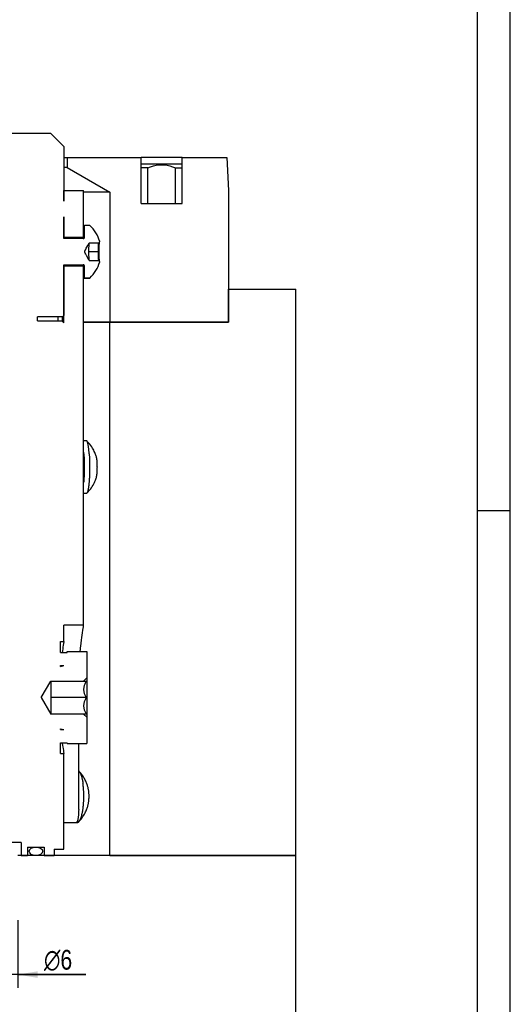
# Model space of a CAD drawing. Extents: x 0 to 1189, y 0 to 841.
# Tile 83 of 84: x 1114 to 1189, y 519 to 669. Entities that reach past the tile are written whole.
import ezdxf

# ---------------------------------------------------------------- set-up
doc = ezdxf.new("R2010")
doc.units = 0
doc.header["$LTSCALE"] = 65.395
doc.layers.get('0').update_dxf_attribs({"linetype": 'CONTINUOUS'})
for name, color, linetype in [('MG46101_3B_G_55_R000_JG_BL13', 7, 'CONTINUOUS'), ('MG46_3B_AC_WEB_BL12', 7, 'CONTINUOUS'), ('MG46_3B_PPU_WEB_BL11', 7, 'CONTINUOUS'), ('MG46_3B_PSUP_WEB_BL14', 7, 'CONTINUOUS')]:
    doc.layers.add(name, color=color, linetype=linetype)
doc.styles.get("Standard").update_dxf_attribs({"font": 'txt', "width": 0.8})
doc.styles.add('TEXTSTYLE_1', font='gdt', dxfattribs={"width": 0.8})
doc.dimstyles.new('DIMSTYLE_3', dxfattribs={"dimtxt": 3, "dimasz": 3, "dimexe": 2, "dimexo": 0, "dimgap": 0.75, "dimtad": 1, "dimtxsty": 'STANDARD', "dimblk": '_ARROW_FILLED', "dimblk1": '_ARROW_FILLED', "dimblk2": '_ARROW_FILLED', "dimcen": 0.09, "dimazin": 3, "dimtp": 0.1, "dimtm": 0.1, "dimtfac": 1, "dimtofl": 0, "dimtmove": 0, "dimatfit": 3, "dimtolj": 1})

# ---------------------------------------------------------------- blocks, each defined once
blk = doc.blocks.new('A0_BL15', base_point=(594.5, 420.5))
at = {"color": 7, "linetype": 'CONTINUOUS'}
for p, q in [((1189, 0), (1189, 841)), ((1184, 5), (1184, 836)), ((1189, 594), (1184, 594))]:
    blk.add_line(p, q, dxfattribs=at)
blk = doc.blocks.new('_ARROW_FILLED')
at = {"color": 0, "linetype": 'BYBLOCK'}
blk.add_solid([(0, 0), (-1, 0.1666666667), (-1, -0.1666666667)], dxfattribs=at)
blk = doc.blocks.new('*D18')
at = {"color": 2, "linetype": 'CONTINUOUS'}
for p, q in [((1108.2026154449, 531.8638516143), (1108.2026154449, 521.5834092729)), ((1114.2026154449, 531.8664706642), (1114.2026154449, 521.5834092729)), ((1108.2026154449, 523.5834092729), (1099.2026154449, 523.5834092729)), ((1099.2026154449, 523.5834092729), (1111.2026154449, 523.5834092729)), ((1124.5447910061, 523.5834092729), (1111.2026154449, 523.5834092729)), ((1114.2026154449, 523.5834092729), (1124.5447910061, 523.5834092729))]:
    blk.add_line(p, q, dxfattribs=at)
at = {"color": 2, "linetype": 'CONTINUOUS', "xscale": 3, "yscale": 3, "zscale": 3}
blk.add_blockref('_ARROW_FILLED', (1108.2026154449, 523.5834092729), dxfattribs=at)
at = {"color": 2, "linetype": 'CONTINUOUS', "xscale": 3, "yscale": 3, "zscale": 3, "rotation": 180}
blk.add_blockref('_ARROW_FILLED', (1114.2026154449, 523.5834092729), dxfattribs=at)
at = {"color": 2, "linetype": 'CONTINUOUS', "insert": (1118.187648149, 527.3334092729), "char_height": 3, "width": 9.5357142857, "attachment_point": 1, "style": 'TEXTSTYLE_1'}
blk.add_mtext('{\\Fgdt;n}\\Ftxt;6', dxfattribs=at)
blk = doc.blocks.new('MG46_3B_PPU_WEB_BL11', base_point=(604.1534673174, 524.7059414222))
at = {"layer": 'MG46_3B_PPU_WEB_BL11', "color": 7, "linetype": 'CONTINUOUS'}
for p, q in [((1156.4101767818, 541.6541728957), (1114.2026154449, 541.6541728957)), ((1156.4101767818, 440.6541728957), (1156.4101767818, 541.6541728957))]:
    blk.add_line(p, q, dxfattribs=at)
blk = doc.blocks.new('MG46_3B_AC_WEB_BL12', base_point=(604.049686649, 493.0589237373))
at = {"layer": 'MG46_3B_AC_WEB_BL12', "color": 7, "linetype": 'CONTINUOUS'}
for p, q in [((1121.1776154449, 647.6541728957), (1132.9311941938, 647.6541728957)), ((1121.7026154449, 647.6541728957), (1121.7026154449, 646.1541728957)), ((1132.9311941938, 640.6541728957), (1132.9311941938, 647.6541728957)), ((1139.1573632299, 647.6541728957), (1132.9311941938, 647.6541728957)), ((1139.1573632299, 640.6541728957), (1139.1573632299, 647.6541728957)), ((1139.1573632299, 647.6541728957), (1145.9405765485, 647.6541728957)), ((1145.9405765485, 647.6541728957), (1146.2026154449, 642.6541728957)), ((1121.7026154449, 646.1541728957), (1121.1776154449, 646.1541728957)), ((1121.7026154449, 646.1541728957), (1128.2026154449, 642.401396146)), ((1132.9311941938, 646.6841728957), (1139.1573632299, 646.6841728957)), ((1133.9368406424, 646.0841728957), (1132.9311941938, 646.0841728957)), ((1133.9368406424, 640.6841728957), (1133.9368406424, 646.0841728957)), ((1138.1517167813, 640.6841728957), (1138.1517167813, 646.0841728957)), ((1138.1517167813, 646.0841728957), (1139.1573632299, 646.0841728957)), ((1128.2026154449, 642.401396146), (1124.2026154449, 642.401396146)), ((1128.2026154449, 642.401396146), (1128.2026154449, 622.6541728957)), ((1146.2026154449, 642.6541728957), (1146.2026154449, 622.6541728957)), ((1132.9311941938, 640.6841728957), (1139.1573632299, 640.6841728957)), ((1132.9311941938, 640.6541728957), (1139.1573632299, 640.6541728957)), ((1124.2026154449, 622.6541728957), (1146.2026154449, 622.6541728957))]:
    blk.add_line(p, q, dxfattribs=at)
blk.add_lwpolyline([(1133.9368406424, 646.0841728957), (1134.3758435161, 646.2529392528), (1134.8052860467, 646.3837678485), (1135.2235015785, 646.4764203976), (1135.6354900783, 646.5316117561), (1136.0448366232, 646.5500479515), (1136.4541192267, 646.5315171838), (1136.8658857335, 646.4762811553), (1137.2838117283, 646.383625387), (1137.7129876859, 646.2528442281), (1138.1517167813, 646.0841728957)], dxfattribs=at)
blk = doc.blocks.new('MG46101_3B_G_55_R000_JG_BL13', base_point=(605.6268555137, 512.6589237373))
at = {"layer": 'MG46101_3B_G_55_R000_JG_BL13', "color": 7, "linetype": 'CONTINUOUS'}
for p, q in [((1100.9026151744, 651.3541728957), (1119.1776154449, 651.3541728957)), ((1119.1776154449, 651.3541728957), (1121.1776154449, 649.3541728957)), ((1121.1776154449, 649.3541728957), (1121.1776154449, 641.0262465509)), ((1121.1776154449, 642.6541728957), (1124.2026154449, 642.6541728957)), ((1121.2026154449, 641.0306561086), (1121.2026154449, 642.6541728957)), ((1124.2026154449, 635.503688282), (1124.2026154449, 642.6541728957)), ((1121.1776154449, 641.0262465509), (1121.2026154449, 641.0306561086)), ((1121.1776154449, 638.6733838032), (1121.1776154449, 635.353151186)), ((1121.2026154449, 638.531646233), (1121.1776154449, 638.6733838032)), ((1121.2026154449, 638.531646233), (1121.1776154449, 638.531646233)), ((1121.2026154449, 635.503688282), (1121.2026154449, 638.531646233)), ((1125.1478368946, 637.3541728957), (1124.3320360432, 637.3541728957)), ((1124.3320360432, 635.5486264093), (1124.3320360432, 637.3511250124)), ((1121.1962231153, 635.3584123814), (1121.2009684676, 635.4714985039)), ((1124.2026154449, 635.503688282), (1121.2026154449, 635.503688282)), ((1124.1997068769, 635.4464673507), (1124.2025454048, 635.503688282)), ((1124.1216327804, 635.3541728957), (1124.0795020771, 635.3541728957)), ((1124.1315476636, 635.3491158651), (1124.1518080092, 635.3500960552)), ((1124.1689395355, 635.3601851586), (1124.1912801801, 635.3674819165)), ((1124.1963322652, 635.3698520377), (1124.1984618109, 635.4188393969)), ((1124.1984618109, 635.4188393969), (1124.1997068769, 635.4464673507)), ((1124.6102740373, 633.894457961), (1124.6851610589, 634.0278205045)), ((1124.6851610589, 634.0278205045), (1124.8353994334, 634.291934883)), ((1124.8353994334, 634.291934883), (1125.0628161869, 634.6881933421)), ((1124.9649847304, 633.9815344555), (1124.96173397, 633.8833119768)), ((1124.9687777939, 634.0757160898), (1124.9649847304, 633.9815344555)), ((1125.0628161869, 634.6881933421), (1125.0628161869, 634.7041728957)), ((1125.0628161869, 634.7041728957), (1126.5664790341, 634.7041728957)), ((1126.4447053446, 633.5709153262), (1126.481617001, 634.4874304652)), ((1126.5142095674, 633.9678816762), (1126.5110206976, 633.8457809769)), ((1126.5180929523, 634.08584746), (1126.5142095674, 633.9678816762)), ((1126.5225028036, 634.1956341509), (1126.5180929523, 634.08584746)), ((1126.5518534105, 634.640221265), (1126.5484024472, 634.6036033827)), ((1126.5554009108, 634.6748769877), (1126.5518534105, 634.640221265)), ((1126.5586667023, 634.7041728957), (1126.5554009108, 634.6748769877)), ((1126.5664790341, 634.7702108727), (1126.5664790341, 634.7041728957)), ((1124.5270427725, 633.7430198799), (1124.566334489, 633.8151289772)), ((1124.566334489, 633.8151289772), (1124.6102740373, 633.894457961)), ((1124.6156846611, 632.8041863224), (1124.5692165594, 632.8879769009)), ((1124.6676658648, 632.7115320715), (1124.6156846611, 632.8041863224)), ((1124.7564517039, 632.5548118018), (1124.6676658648, 632.7115320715)), ((1125.0628161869, 632.0201524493), (1124.7564517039, 632.5548118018)), ((1124.9545039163, 633.4628109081), (1124.9541988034, 633.3541718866)), ((1126.482650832, 633.3541728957), (1124.9541988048, 633.3541728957)), ((1124.9541988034, 633.3541718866), (1124.9545039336, 633.2455321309)), ((1124.955417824, 633.5706981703), (1124.9545039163, 633.4628109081)), ((1124.9545039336, 633.2455321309), (1124.9554178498, 633.1376451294)), ((1124.9569355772, 633.6772718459), (1124.955417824, 633.5706981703)), ((1124.9554178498, 633.1376451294), (1124.9569356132, 633.0310719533)), ((1124.9590447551, 633.7816707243), (1124.9569355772, 633.6772718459)), ((1124.9569356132, 633.0310719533), (1124.9590448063, 632.9266728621)), ((1124.96173397, 633.8833119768), (1124.9590447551, 633.7816707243)), ((1124.9590448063, 632.9266728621), (1124.9617340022, 632.8250326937)), ((1124.9617340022, 632.8250326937), (1124.9649847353, 632.7268112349)), ((1124.9649847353, 632.7268112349), (1124.96877779, 632.6326298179)), ((1124.96877779, 632.6326298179), (1124.9730860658, 632.5431613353)), ((1126.4441024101, 633.5464319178), (1126.4447053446, 633.5709153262)), ((1126.4447053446, 633.1374304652), (1126.4441023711, 633.1619147)), ((1126.481617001, 632.2209153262), (1126.4447053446, 633.1374304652)), ((1126.5058019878, 633.4627740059), (1126.5055513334, 633.3324672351)), ((1126.5055513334, 633.3324672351), (1126.5060526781, 633.202208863)), ((1126.5068020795, 633.5923226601), (1126.5058019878, 633.4627740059)), ((1126.5060526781, 633.202208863), (1126.5073013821, 633.0731237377)), ((1126.5085468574, 633.7203712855), (1126.5068020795, 633.5923226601)), ((1126.5073013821, 633.0731237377), (1126.5092905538, 632.9458764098)), ((1126.5110206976, 633.8457809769), (1126.5085468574, 633.7203712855)), ((1126.5092905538, 632.9458764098), (1126.5120060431, 632.8214190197)), ((1126.5120060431, 632.8214190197), (1126.5154268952, 632.7006775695)), ((1126.5154268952, 632.7006775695), (1126.5195359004, 632.584276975)), ((1126.5195359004, 632.584276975), (1126.5242978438, 632.4732246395)), ((1121.1776154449, 631.3551946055), (1121.1776154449, 623.6541728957)), ((1121.2009684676, 631.2368472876), (1121.1960167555, 631.3551646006)), ((1121.2022023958, 631.2104877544), (1121.2009684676, 631.2368472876)), ((1121.2026154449, 622.5541728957), (1121.2026154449, 631.2046575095)), ((1121.2026154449, 631.2046575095), (1124.2026154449, 631.2046575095)), ((1124.1456795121, 631.3526389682), (1124.1216327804, 631.3541728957)), ((1124.1997068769, 631.2618784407), (1124.1963314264, 631.3385134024)), ((1124.2025454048, 631.2046575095), (1124.1997068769, 631.2618784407)), ((1124.2026154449, 576.6489337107), (1124.2026154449, 631.2046575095)), ((1124.3320360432, 629.3572207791), (1124.3320360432, 631.1597193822)), ((1125.0628161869, 632.0041728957), (1125.0628161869, 632.0201524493)), ((1125.0628161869, 632.0041728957), (1126.5664790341, 632.0041728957)), ((1126.5370206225, 632.0041728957), (1126.5297843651, 632.0160675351)), ((1126.5566738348, 632.0217262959), (1126.5584128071, 632.0066384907)), ((1126.5664790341, 632.0041728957), (1126.5664790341, 631.9381349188)), ((1125.1478368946, 629.3541728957), (1124.3320360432, 629.3541728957)), ((1120.9776154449, 623.4541728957), (1121.1776154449, 623.6541728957)), ((1117.2026154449, 622.8541728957), (1117.2026154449, 623.4541728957)), ((1120.9776154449, 623.4541728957), (1117.2026154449, 623.4541728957)), ((1117.2026154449, 622.8541728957), (1120.9026154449, 622.8541728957)), ((1120.2894938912, 623.4541728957), (1120.2963894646, 623.3625674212)), ((1120.9026154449, 622.8541728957), (1121.2026154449, 622.5541728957)), ((1120.9895135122, 623.0171248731), (1120.9856112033, 623.4542593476)), ((1120.990378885, 622.7664094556), (1120.9895135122, 623.0171248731)), ((1124.6300944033, 604.6541728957), (1124.2026154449, 604.6541728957)), ((1124.2691688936, 601.939921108), (1124.2784278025, 601.6894694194)), ((1124.2784278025, 601.6894694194), (1124.2856725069, 601.4345179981)), ((1124.2856725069, 601.4345179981), (1124.2908679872, 601.1763045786)), ((1124.2908679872, 601.1763045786), (1124.2939953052, 600.9157633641)), ((1125.0917018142, 601.9399211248), (1125.1009607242, 601.6894694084)), ((1125.1009607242, 601.6894694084), (1125.1082054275, 601.4345180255)), ((1125.1082054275, 601.4345180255), (1125.1134009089, 601.1763045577)), ((1125.1134009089, 601.1763045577), (1125.1165282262, 600.9157633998)), ((1124.2856714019, 599.8737822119), (1124.2784294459, 599.618926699)), ((1124.2908689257, 600.132099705), (1124.2856714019, 599.8737822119)), ((1124.2939949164, 600.3925337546), (1124.2908689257, 600.132099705)), ((1124.2939953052, 600.9157633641), (1124.2950388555, 600.6542035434)), ((1124.2950388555, 600.6542035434), (1124.2939949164, 600.3925337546)), ((1125.1082043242, 599.873782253), (1125.100962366, 599.6189266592)), ((1125.1134018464, 600.1320996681), (1125.1082043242, 599.873782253)), ((1125.116527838, 600.3925337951), (1125.1134018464, 600.1320996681)), ((1125.1165282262, 600.9157633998), (1125.1175717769, 600.6542035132)), ((1125.1175717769, 600.6542035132), (1125.116527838, 600.3925337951)), ((1124.6300944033, 596.6541728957), (1124.2026154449, 596.6541728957)), ((1124.2026154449, 576.6489337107), (1121.2026154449, 576.6489337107)), ((1121.2026154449, 574.1541728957), (1121.2026154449, 576.6489337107)), ((1124.0298534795, 575.4689870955), (1124.0929236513, 575.89466661)), ((1124.0929236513, 575.89466661), (1124.168621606, 576.3937460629)), ((1124.168621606, 576.3937460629), (1124.1873275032, 576.5211455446)), ((1123.8234880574, 573.9119779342), (1123.8775366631, 574.3520465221)), ((1123.8775366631, 574.3520465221), (1123.930634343, 574.7591848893)), ((1123.930634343, 574.7591848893), (1123.9818277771, 575.1325863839)), ((1123.9818277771, 575.1325863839), (1124.0298534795, 575.4689870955)), ((1120.7026154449, 574.1541728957), (1121.2026154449, 574.1541728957)), ((1120.7026154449, 572.5141728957), (1120.7026154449, 574.1541728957)), ((1120.9855872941, 572.7671456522), (1120.950121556, 572.5141728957)), ((1121.0251518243, 573.0389712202), (1120.9855872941, 572.7671456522)), ((1121.0618642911, 573.2827262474), (1121.0251518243, 573.0389712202)), ((1121.110432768, 573.593960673), (1121.0618642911, 573.2827262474)), ((1121.149839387, 573.8380189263), (1121.110432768, 573.593960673)), ((1121.1966329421, 574.1189202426), (1121.149839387, 573.8380189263)), ((1121.2026154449, 574.1541728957), (1121.1966329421, 574.1189202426)), ((1123.7694521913, 573.4401822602), (1123.8234880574, 573.9119779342)), ((1120.7026154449, 572.5141728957), (1121.7026154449, 572.5141728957)), ((1121.7026154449, 572.6541728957), (1124.7026154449, 572.6541728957)), ((1121.7026154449, 572.5141728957), (1121.7026154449, 572.6541728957)), ((1124.7026154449, 572.6541728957), (1124.7026154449, 558.6541728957)), ((1120.7026154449, 570.3837548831), (1121.2042702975, 570.5181728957)), ((1120.7026154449, 570.5181728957), (1121.2042702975, 570.5181728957)), ((1120.7026154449, 570.3837548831), (1120.7026154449, 570.5181728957)), ((1124.2026154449, 568.1541728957), (1124.7026154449, 568.6541728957)), ((1117.759239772, 565.6541728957), (1119.2026154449, 568.1541728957)), ((1119.2026154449, 568.1541728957), (1124.5893667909, 568.1541728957)), ((1119.2026154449, 568.1541728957), (1119.2026154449, 563.1541728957)), ((1117.759239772, 565.6541728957), (1119.2026154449, 563.1541728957)), ((1124.5893667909, 565.6541728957), (1119.2026154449, 565.6541728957)), ((1124.5893667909, 563.1541728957), (1119.2026154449, 563.1541728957)), ((1124.2026154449, 563.1541728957), (1124.7026154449, 562.6541728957)), ((1120.7026154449, 560.9245909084), (1121.2042702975, 560.7901728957)), ((1120.7026154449, 560.7901728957), (1120.7026154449, 560.9245909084)), ((1120.7026154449, 560.7901728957), (1121.2042702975, 560.7901728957)), ((1120.7026154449, 558.7941728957), (1121.7026154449, 558.7941728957)), ((1120.7026154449, 557.1541728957), (1120.7026154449, 558.7941728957)), ((1121.0056916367, 558.4018354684), (1121.0439006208, 558.1439326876)), ((1121.0439006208, 558.1439326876), (1121.0789830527, 557.9145317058)), ((1121.0789830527, 557.9145317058), (1121.1246523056, 557.6254796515)), ((1121.7026154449, 558.6541728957), (1121.7026154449, 558.7941728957)), ((1121.7026154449, 558.6541728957), (1124.7026154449, 558.6541728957)), ((1123.4489538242, 548.6541728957), (1123.4489538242, 558.6541728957)), ((1120.7026154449, 557.1541728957), (1121.2026154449, 557.1541728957)), ((1121.1246523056, 557.6254796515), (1121.1607205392, 557.4041871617)), ((1121.1607205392, 557.4041871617), (1121.2026154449, 557.1541728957)), ((1121.2026154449, 542.6541728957), (1121.2026154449, 557.1541728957)), ((1123.4489538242, 554.5335268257), (1123.4645634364, 554.518437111)), ((1123.1971566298, 546.6541728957), (1121.2026154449, 546.6541728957)), ((1114.7026154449, 543.6541728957), (1107.7026154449, 543.6541728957)), ((1114.7026154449, 543.6541728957), (1114.7026154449, 541.6541728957)), ((1115.7026154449, 542.9541728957), (1118.2026154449, 542.9541728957)), ((1115.7026154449, 542.9541728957), (1115.7026154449, 541.6541728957)), ((1118.2026154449, 542.9541728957), (1118.2026154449, 541.6541728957)), ((1114.7026154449, 541.6541728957), (1115.7026154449, 541.6541728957)), ((1118.2026154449, 541.6541728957), (1119.7026154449, 541.6541728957)), ((1119.7026154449, 542.6541728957), (1121.2026154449, 542.6541728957)), ((1119.7026154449, 542.6541728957), (1119.7026154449, 541.6541728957))]:
    blk.add_line(p, q, dxfattribs=at)
for points in [[(1124.2026154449, 636.9752252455), (1124.2103742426, 637.0254593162), (1124.2186125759, 637.074315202), (1124.2269554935, 637.1193780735), (1124.2353919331, 637.1605813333), (1124.2439157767, 637.1979019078), (1124.2525209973, 637.2313071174), (1124.2611962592, 637.2607591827), (1124.269930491, 637.2862138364), (1124.2787168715, 637.3076578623), (1124.2875485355, 637.3250684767), (1124.2964145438, 637.3384301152), (1124.3053041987, 637.3477200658), (1124.3142099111, 637.3529369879), (1124.3211455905, 637.3541714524)], [(1124.3211455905, 637.3541714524), (1124.3231191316, 637.3540708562), (1124.3320360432, 637.3511250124)], [(1125.1478368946, 637.3541728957), (1125.1537406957, 637.3532774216), (1125.1627696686, 637.3484405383)], [(1121.2009684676, 635.4714985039), (1121.2022023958, 635.4978580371), (1121.2025120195, 635.5033393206), (1121.2025960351, 635.5041672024)], [(1124.1518080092, 635.3500960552), (1124.1713722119, 635.3529118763), (1124.1902389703, 635.3575850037), (1124.2084121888, 635.3640504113), (1124.225949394, 635.3722528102), (1124.2426884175, 635.3821846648), (1124.2585883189, 635.3938960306), (1124.2733429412, 635.407158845), (1124.286672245, 635.4218542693), (1124.2984569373, 635.4377046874), (1124.3084687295, 635.4544085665), (1124.3167545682, 635.4719188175), (1124.3233029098, 635.4900736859), (1124.328060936, 635.5089156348), (1124.3309648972, 635.5284317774), (1124.3320360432, 635.5486264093)], [(1124.1216327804, 635.3541728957), (1124.1456985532, 635.3557092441), (1124.1689395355, 635.3601851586)], [(1124.1912801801, 635.3674819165), (1124.2115263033, 635.3769801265), (1124.2288078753, 635.3876855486), (1124.2432518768, 635.3989337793), (1124.2547994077, 635.4098929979), (1124.2638667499, 635.4201614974), (1124.2707843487, 635.4293895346), (1124.2757176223, 635.4370720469), (1124.2788532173, 635.4427206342), (1124.2795538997, 635.4441125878)], [(1125.0114558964, 634.5961335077), (1125.0079999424, 634.5738361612), (1125.0046089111, 634.5495587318), (1125.0012843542, 634.5233044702), (1124.9980360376, 634.4951574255), (1124.994873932, 634.4651969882), (1124.9917989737, 634.4334403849), (1124.9888133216, 634.3999072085), (1124.9859232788, 634.3646697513), (1124.9831339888, 634.3277774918), (1124.98045109, 634.2893184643), (1124.9778817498, 634.2493926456), (1124.9754265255, 634.2080136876), (1124.9730861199, 634.1651854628), (1124.9687777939, 634.0757160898)], [(1126.481617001, 634.4874304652), (1126.4830053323, 634.5121736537), (1126.4842244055, 634.5271055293)], [(1126.4842244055, 634.5271055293), (1126.4850645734, 634.535639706), (1126.4878100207, 634.5578156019), (1126.4911957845, 634.5787404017), (1126.4951946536, 634.5984402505), (1126.4997658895, 634.6169408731), (1126.5048735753, 634.6342684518), (1126.5104760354, 634.6504477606), (1126.5165335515, 634.6655046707), (1126.5230043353, 634.6794620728), (1126.5298264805, 634.6923554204), (1126.5370206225, 634.7041728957)], [(1126.5484024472, 634.6036033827), (1126.5450494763, 634.5650323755), (1126.5418034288, 634.5246039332), (1126.5386715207, 634.482409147), (1126.5356580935, 634.4385108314), (1126.5327690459, 634.3930015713), (1126.530005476, 634.3459024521), (1126.5273680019, 634.2972138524), (1126.5225028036, 634.1956341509)], [(1126.6376940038, 634.8995403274), (1126.6251840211, 634.8909118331), (1126.6136947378, 634.8811037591), (1126.6031727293, 634.870066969), (1126.5937782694, 634.8579488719), (1126.5856198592, 634.8448111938), (1126.578799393, 634.8308618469), (1126.5734509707, 634.8162824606), (1126.5695864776, 634.8012136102), (1126.5672695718, 634.7858815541), (1126.5664790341, 634.7702108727)], [(1124.3884550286, 633.2617641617), (1124.3826171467, 633.282488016), (1124.3781914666, 633.3038983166), (1124.3750598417, 633.3261363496), (1124.3735767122, 633.3487782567), (1124.3741780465, 633.3715949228), (1124.376501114, 633.3941434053), (1124.3804383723, 633.4157902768), (1124.3856602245, 633.4368778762), (1124.3917854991, 633.4573572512), (1124.3988613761, 633.4777688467), (1124.4067577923, 633.4985068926), (1124.4156253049, 633.5199610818), (1124.4255625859, 633.542633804), (1124.4365952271, 633.5665811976), (1124.4487828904, 633.5920173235), (1124.4621220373, 633.6189708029), (1124.4766371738, 633.6475439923), (1124.4923038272, 633.6777297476), (1124.5091039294, 633.7095404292), (1124.5270427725, 633.7430198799)], [(1124.5692165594, 632.8879769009), (1124.5281524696, 632.9632671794), (1124.5096008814, 632.9978733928), (1124.4923521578, 633.0305227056), (1124.4763906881, 633.0612822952), (1124.4617197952, 633.0901724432), (1124.4482690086, 633.1173851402), (1124.4360211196, 633.1429618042), (1124.4248196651, 633.1673744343), (1124.4145173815, 633.1909191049), (1124.4050694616, 633.214165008), (1124.3963702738, 633.2378635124), (1124.3884550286, 633.2617641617)], [(1124.9730860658, 632.5431613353), (1124.9754264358, 632.500333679), (1124.9778816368, 632.4589549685), (1124.9804509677, 632.4190291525), (1124.9831338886, 632.3805697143), (1124.9859231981, 632.343677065), (1124.9888132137, 632.3084398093), (1124.9917988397, 632.27490685), (1124.9948738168, 632.2431499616), (1124.998035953, 632.2131891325), (1125.0012842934, 632.1850418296), (1125.0046088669, 632.1587873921), (1125.007999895, 632.134509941), (1125.0114558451, 632.1122125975)], [(1126.482650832, 633.3541728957), (1126.476372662, 633.3660675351), (1126.4705649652, 633.37902798), (1126.4652072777, 633.3930434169), (1126.4603609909, 633.4081462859), (1126.4560674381, 633.4243575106), (1126.4523663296, 633.4417008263), (1126.44929923, 633.460197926), (1126.4469019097, 633.47987586), (1126.445214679, 633.5007600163), (1126.4442654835, 633.5228770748), (1126.4441024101, 633.5464319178)], [(1126.4441023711, 633.1619147), (1126.4442631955, 633.1853766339), (1126.4452062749, 633.2074521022), (1126.4468849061, 633.2283013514), (1126.4492711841, 633.2479538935), (1126.4523271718, 633.2664377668), (1126.4560187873, 633.2837844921), (1126.4603065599, 633.3000131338), (1126.4651527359, 633.3151469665), (1126.4705180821, 633.3292048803), (1126.4763443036, 633.3422168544), (1126.482650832, 633.3541728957)], [(1126.5242978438, 632.4732246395), (1126.5269123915, 632.4199545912), (1126.5296823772, 632.3682006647), (1126.532600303, 632.3181152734), (1126.5356595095, 632.26981351), (1126.5388541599, 632.2233838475), (1126.5421759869, 632.1789375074), (1126.5456234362, 632.1364895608), (1126.5491962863, 632.0960523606)], [(1121.2025960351, 631.2041785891), (1121.2025120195, 631.2050064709), (1121.2022023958, 631.2104877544)], [(1124.3320360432, 631.1597193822), (1124.3309648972, 631.1799140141), (1124.328060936, 631.1994301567), (1124.3233029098, 631.2182721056), (1124.3167545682, 631.236426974), (1124.3084687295, 631.253937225), (1124.2984569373, 631.270641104), (1124.286672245, 631.2864915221), (1124.2733429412, 631.3011869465), (1124.2585883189, 631.3144497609), (1124.2426884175, 631.3261611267), (1124.225949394, 631.3360929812), (1124.2084121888, 631.3442953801), (1124.1902389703, 631.3507607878), (1124.1713722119, 631.3554339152), (1124.1518080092, 631.3582497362), (1124.1315476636, 631.3592299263)], [(1124.2041248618, 631.3351862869), (1124.1868568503, 631.342558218), (1124.1675590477, 631.3485120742), (1124.1456795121, 631.3526389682)], [(1124.2805049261, 631.2624029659), (1124.2807969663, 631.2615967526), (1124.2809078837, 631.2612949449), (1124.2800974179, 631.2631040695), (1124.2782011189, 631.2668694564), (1124.2750079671, 631.2724546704), (1124.2703690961, 631.2795543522), (1124.2641113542, 631.28788162), (1124.2560616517, 631.2971232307), (1124.2459750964, 631.3070057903), (1124.2339030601, 631.3169609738), (1124.2199372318, 631.3264877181), (1124.2041248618, 631.3351862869)], [(1126.4842295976, 632.1811795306), (1126.4829979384, 632.1962665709), (1126.481617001, 632.2209153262)], [(1126.5047840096, 632.0743575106), (1126.4996859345, 632.0917008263), (1126.4951289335, 632.110197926), (1126.4911465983, 632.12987586), (1126.4877771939, 632.1507600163), (1126.4850465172, 632.1728770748), (1126.4842295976, 632.1811795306)], [(1126.5164461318, 632.0430434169), (1126.5103833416, 632.0581462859), (1126.5047840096, 632.0743575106)], [(1126.5297843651, 632.0160675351), (1126.5229327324, 632.02902798), (1126.5164461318, 632.0430434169)], [(1126.5491962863, 632.0960523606), (1126.5528832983, 632.0577625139), (1126.5566738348, 632.0217262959)], [(1126.5664790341, 631.9381349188), (1126.5672695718, 631.9224642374), (1126.5695864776, 631.9071321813), (1126.5734509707, 631.8920633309), (1126.578799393, 631.8774839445), (1126.5856198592, 631.8635345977), (1126.5937782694, 631.8503969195), (1126.6031727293, 631.8382788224), (1126.6136947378, 631.8272420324), (1126.6251840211, 631.8174339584), (1126.6376940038, 631.8088054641)], [(1124.2026154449, 629.7334187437), (1124.2090279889, 629.6912945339), (1124.2173438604, 629.6412668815), (1124.2257681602, 629.5951152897), (1124.2342932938, 629.5528885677), (1124.2429090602, 629.5146301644), (1124.2516053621, 629.48039165), (1124.2603742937, 629.4501974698), (1124.2692081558, 629.4240809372), (1124.2780962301, 629.4020670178), (1124.2870278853, 629.3841886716), (1124.29599516, 629.370455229), (1124.3049901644, 629.360885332), (1124.3140020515, 629.3554840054), (1124.3211455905, 629.3541736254)], [(1124.3211455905, 629.3541736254), (1124.3230156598, 629.3542638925), (1124.3320360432, 629.3572207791)], [(1125.1478368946, 629.3541728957), (1125.1536980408, 629.3550554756), (1125.1627696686, 629.3599052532)], [(1120.2955756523, 623.4541728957), (1120.299308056, 623.3056009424), (1120.3022615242, 623.1559032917), (1120.3044387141, 623.0053397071), (1120.3058417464, 622.8541728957)], [(1124.6877925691, 604.6260555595), (1124.6778753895, 604.6349119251), (1124.6619731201, 604.6456106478), (1124.6460437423, 604.6520313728), (1124.6300944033, 604.6541728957)], [(1125.0522621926, 602.6541728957), (1125.044060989, 602.7664477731), (1125.0354167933, 602.8764566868), (1125.0263391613, 602.9840792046), (1125.0168371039, 603.0892090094), (1125.0069195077, 603.1917460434), (1124.9965984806, 603.2915638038), (1124.985887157, 603.3885374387), (1124.9747947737, 603.4825851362), (1124.9633303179, 603.5736281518), (1124.95150906, 603.6615429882), (1124.9393473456, 603.7462108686), (1124.9268544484, 603.8275697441), (1124.9140392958, 603.9055584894), (1124.9009200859, 603.9800636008), (1124.8875160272, 604.050979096), (1124.8738363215, 604.1182592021), (1124.8598898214, 604.181857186), (1124.8456972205, 604.2416756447), (1124.8312800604, 604.2976270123), (1124.8166474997, 604.3496788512), (1124.8018084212, 604.3977963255), (1124.7867854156, 604.4419030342), (1124.7716016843, 604.481934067), (1124.7562664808, 604.5178681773), (1124.7407889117, 604.5496808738), (1124.7251927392, 604.5773201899), (1124.7095020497, 604.6007465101), (1124.6937264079, 604.6199486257), (1124.6877925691, 604.6260555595)], [(1126.1701735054, 602.0897128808), (1126.138422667, 602.203558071), (1126.101788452, 602.3245542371), (1126.0598136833, 602.4522960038), (1126.0117416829, 602.5871373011), (1125.9568198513, 602.7291397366), (1125.8941825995, 602.8784058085), (1125.8229268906, 603.0348646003), (1125.7419509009, 603.198604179), (1125.6500967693, 603.3695049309), (1125.5460506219, 603.5474160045), (1125.4269297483, 603.7342166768), (1125.2956674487, 603.9227119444), (1125.1555346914, 604.1071228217), (1125.0066635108, 604.2868920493), (1124.8508125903, 604.4597823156), (1124.6877925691, 604.6260555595)], [(1124.2297292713, 602.6541728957), (1124.2215233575, 602.766506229), (1124.2128838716, 602.8764566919), (1124.2038061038, 602.9840784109), (1124.2026154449, 602.9972520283)], [(1124.2297292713, 602.6541728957), (1124.2374821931, 602.539693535), (1124.2447668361, 602.4233245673), (1124.251586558, 602.3050054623), (1124.2579312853, 602.1849178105), (1124.2637941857, 602.0631722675), (1124.2691688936, 601.939921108)], [(1125.0522621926, 602.6541728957), (1125.0600113, 602.5397562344), (1125.0672997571, 602.4233245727), (1125.0741196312, 602.3050060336), (1125.0804642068, 602.1849178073), (1125.086327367, 602.0631730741), (1125.0917018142, 601.9399211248)], [(1126.2569550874, 601.4429411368), (1126.2528432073, 601.4986889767), (1126.2484514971, 601.5530285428), (1126.2437851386, 601.6058840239), (1126.2388570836, 601.6571029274), (1126.2336839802, 601.7065241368), (1126.2282673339, 601.7541444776), (1126.2226089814, 601.799941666), (1126.2167224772, 601.8437971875), (1126.2106186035, 601.8856273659), (1126.2043113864, 601.9253367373), (1126.1978194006, 601.9628178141), (1126.1911440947, 601.9980694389), (1126.1842855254, 602.0310830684), (1126.1772645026, 602.0617494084), (1126.1701735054, 602.0897128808)], [(1126.1865854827, 599.2879862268), (1126.1933794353, 599.3217262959), (1126.2000017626, 599.3577625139), (1126.2064432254, 599.3960523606), (1126.2126852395, 599.4364895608), (1126.2187081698, 599.4789375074), (1126.2245116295, 599.5233838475), (1126.2300929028, 599.56981351), (1126.2354375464, 599.6181152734), (1126.2405353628, 599.6682006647), (1126.2453747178, 599.7199545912), (1126.249942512, 599.7732246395), (1126.2542386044, 599.8279989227), (1126.2582619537, 599.884276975), (1126.2619992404, 599.9418880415), (1126.2654406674, 600.0006775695), (1126.2685819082, 600.0605618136), (1126.2714171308, 600.1214190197), (1126.2739442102, 600.1831984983), (1126.2761612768, 600.2458764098), (1126.2780604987, 600.3092531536), (1126.2796364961, 600.3731237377), (1126.2808894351, 600.4374598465), (1126.2818180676, 600.502208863), (1126.282420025, 600.5672414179), (1126.2826939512, 600.6324672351), (1126.2826389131, 600.6977122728), (1126.2822560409, 600.7627740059), (1126.281546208, 600.8276477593), (1126.2805088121, 600.8923226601), (1126.2791459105, 600.9566129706), (1126.2774605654, 601.0203712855), (1126.2754562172, 601.0834791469), (1126.2731385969, 601.1457809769), (1126.2705091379, 601.2072525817), (1126.2675674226, 601.2678816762), (1126.2643221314, 601.3274693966), (1126.2607828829, 601.38584746), (1126.2569550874, 601.4429411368)], [(1124.2784294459, 599.618926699), (1124.2691672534, 599.3683850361), (1124.2637943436, 599.2451711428), (1124.2579331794, 599.1234655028), (1124.2515865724, 599.0033449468), (1124.2447649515, 598.8849898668), (1124.2374778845, 598.7685826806), (1124.2297307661, 598.6541941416), (1124.221527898, 598.5419014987), (1124.2128821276, 598.4318676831), (1124.2038054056, 598.3242579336), (1124.2026154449, 598.3110922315)], [(1125.100962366, 599.6189266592), (1125.0917001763, 599.3683850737), (1125.086327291, 599.2451710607), (1125.0804660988, 599.1234654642), (1125.0741198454, 599.0033436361), (1125.0672978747, 598.8849898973), (1125.0600108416, 598.7685825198), (1125.0522636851, 598.6541941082), (1125.0440611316, 598.5418998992), (1125.0354150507, 598.4318677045), (1125.0263383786, 598.3242576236), (1125.0168376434, 598.219142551), (1125.0069193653, 598.1165983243), (1124.9965973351, 598.0167712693), (1124.9858860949, 597.9197990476), (1124.9747941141, 597.8257552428), (1124.963330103, 597.7347159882), (1124.9515090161, 597.6468024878), (1124.9393461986, 597.562127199), (1124.9268524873, 597.4807636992), (1124.9140392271, 597.402786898), (1124.9009216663, 597.3282908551), (1124.8875150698, 597.2573618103), (1124.8738330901, 597.1900712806), (1124.8598901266, 597.1264899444), (1124.8457008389, 597.0666847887), (1124.8312796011, 597.0107170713), (1124.8166431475, 596.9586521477), (1124.8018090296, 596.9105513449), (1124.786790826, 596.8664578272), (1124.7716017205, 596.8264118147), (1124.7562612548, 596.7904661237), (1124.7407896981, 596.7586664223), (1124.7251994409, 596.7310365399), (1124.709502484, 596.7075998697), (1124.6937206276, 596.6883909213)], [(1124.6877925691, 596.682290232), (1124.8768252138, 596.8764228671), (1125.056319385, 597.0797212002), (1125.2278798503, 597.2944328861), (1125.3846623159, 597.5115990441), (1125.5217501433, 597.7214635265), (1125.6419906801, 597.9244210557), (1125.7460453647, 598.1177051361), (1125.8363000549, 598.3018871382), (1125.9145415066, 598.4771350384), (1125.9821518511, 598.6432700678), (1126.0404845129, 598.8005023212), (1126.090605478, 598.9487221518), (1126.1336041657, 599.088290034), (1126.1701735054, 599.2186329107)], [(1126.1701735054, 599.2186329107), (1126.1725130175, 599.2275358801), (1126.1796275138, 599.2565772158), (1126.1865854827, 599.2879862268)], [(1124.6877925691, 596.682290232), (1124.6778762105, 596.6734345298), (1124.661980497, 596.6627391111), (1124.6460444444, 596.6563146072), (1124.6300944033, 596.6541728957)], [(1124.1873275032, 576.5211455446), (1124.193975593, 576.5690478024), (1124.1987605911, 576.6063483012), (1124.2016476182, 576.6329681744), (1124.2026154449, 576.6489337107)], [(1123.6886152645, 572.6541728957), (1123.6912268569, 572.6820776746), (1123.7167135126, 572.9407483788), (1123.7428454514, 573.1936732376), (1123.7694521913, 573.4401822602)], [(1124.5893667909, 568.1541728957), (1124.5263375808, 568.0412052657), (1124.4688946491, 567.9297840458), (1124.4170419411, 567.8200131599), (1124.3707676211, 567.7115808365), (1124.330024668, 567.6041350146), (1124.2949225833, 567.4979004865), (1124.2655936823, 567.3930650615), (1124.2419225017, 567.2893876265), (1124.2238557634, 567.186719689), (1124.2113392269, 567.0849711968), (1124.204339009, 566.9840070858), (1124.2027407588, 566.8838139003), (1124.2064741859, 566.7843870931), (1124.2153732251, 566.6855648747), (1124.2292258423, 566.5873974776), (1124.2480996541, 566.4892442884), (1124.271966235, 566.3905765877), (1124.3009016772, 566.2911089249), (1124.3348805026, 566.1905588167), (1124.3741789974, 566.088388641), (1124.4189492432, 565.9841156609), (1124.4695383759, 565.8772927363), (1124.5263939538, 565.767235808), (1124.5893667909, 565.6541728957)], [(1124.5893667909, 565.6541728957), (1124.5263375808, 565.5412052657), (1124.4688946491, 565.4297840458), (1124.4170419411, 565.3200131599), (1124.3707676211, 565.2115808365), (1124.330024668, 565.1041350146), (1124.2949225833, 564.9979004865), (1124.2655936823, 564.8930650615), (1124.2419225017, 564.7893876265), (1124.2238557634, 564.686719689), (1124.2113392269, 564.5849711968), (1124.204339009, 564.4840070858), (1124.2027407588, 564.3838139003), (1124.2064741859, 564.2843870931), (1124.2153732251, 564.1855648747), (1124.2292258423, 564.0873974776), (1124.2480996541, 563.9892442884), (1124.271966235, 563.8905765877), (1124.3009016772, 563.7911089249), (1124.3348805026, 563.6905588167), (1124.3741789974, 563.588388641), (1124.4189492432, 563.4841156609), (1124.4695383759, 563.3772927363), (1124.5263939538, 563.267235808), (1124.5893667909, 563.1541728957)], [(1120.950121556, 558.7941728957), (1120.9649180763, 558.6873398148), (1121.0056916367, 558.4018354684)], [(1123.4645634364, 554.518437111), (1123.4976815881, 554.481934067), (1123.5299279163, 554.4419030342), (1123.5618329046, 554.3977963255), (1123.5933472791, 554.3496788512), (1123.624423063, 554.2976270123), (1123.6550413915, 554.2416756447), (1123.6851828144, 554.181857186), (1123.7148015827, 554.1182592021), (1123.7438537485, 554.050979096), (1123.7723205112, 553.9800636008), (1123.8001823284, 553.9055584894), (1123.8273984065, 553.8275697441), (1123.8539300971, 553.7462108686), (1123.8797584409, 553.6615429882), (1123.9048637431, 553.5736281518), (1123.9292112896, 553.4825851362), (1123.95276865, 553.3885374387), (1123.9755167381, 553.2915638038), (1123.997435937, 553.1917460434), (1124.0184983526, 553.0892090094), (1124.0386782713, 552.9840792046), (1124.0579568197, 552.8764566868), (1124.0763148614, 552.7664477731), (1124.0937321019, 552.6541728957)], [(1124.9675335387, 551.4752676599), (1124.9523518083, 551.5711295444), (1124.9351500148, 551.6685863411), (1124.9158245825, 551.7676319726), (1124.8941122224, 551.8689517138), (1124.8697244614, 551.973084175), (1124.8423711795, 552.080368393), (1124.8117390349, 552.1910745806), (1124.7773674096, 552.3058117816), (1124.7387657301, 552.4250376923), (1124.6953165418, 552.5493484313), (1124.6463653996, 552.6791677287), (1124.5910145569, 552.8152555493), (1124.5282324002, 552.9583038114), (1124.4570132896, 553.1085676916), (1124.376296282, 553.2661037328), (1124.2845175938, 553.4315561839), (1124.1795052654, 553.6060263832), (1124.060933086, 553.7871557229), (1123.9268707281, 553.9749917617), (1123.7806370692, 554.1626148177), (1123.6269608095, 554.3432941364), (1123.4645634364, 554.518437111)], [(1123.4645634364, 546.7899086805), (1123.4976816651, 546.8264118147), (1123.5299394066, 546.8664578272), (1123.5618341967, 546.9105513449), (1123.5933380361, 546.9586521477), (1123.6244220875, 547.0107170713), (1123.6550490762, 547.0666847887), (1123.6851834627, 547.1264899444), (1123.71479472, 547.1900712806), (1123.7438517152, 547.2573618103), (1123.7723238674, 547.3282908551), (1123.8001821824, 547.402786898), (1123.8273942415, 547.4807636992), (1123.8539276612, 547.562127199), (1123.8797583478, 547.6468024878), (1123.9048632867, 547.7347159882), (1123.9292098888, 547.8257552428), (1123.9527663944, 547.9197990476), (1123.9755143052, 548.0167712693), (1123.9974356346, 548.1165983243), (1124.0184994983, 548.219142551), (1124.0386766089, 548.3242576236), (1124.0579531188, 548.4318677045), (1124.0763151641, 548.5418998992), (1124.0937352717, 548.6541941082), (1124.1101882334, 548.7685825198), (1124.1256640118, 548.8849898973), (1124.1401521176, 549.0033436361), (1124.1536299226, 549.1234654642), (1124.1660775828, 549.2451710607), (1124.177488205, 549.3683850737), (1124.1878541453, 549.4930339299), (1124.1971587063, 549.6189266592), (1124.2053883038, 549.7458684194), (1124.2125387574, 549.873782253), (1124.2186050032, 550.0025917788), (1124.2235769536, 550.1320996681), (1124.2274477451, 550.2621071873), (1124.2302157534, 550.3925337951), (1124.2318785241, 550.5232981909), (1124.2324328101, 550.6542035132), (1124.2318784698, 550.7850540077), (1124.2302165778, 550.9157633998), (1124.2274476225, 551.0462434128), (1124.2235749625, 551.1763045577), (1124.2186047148, 551.3057607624), (1124.2125411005, 551.4345180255), (1124.2053881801, 551.562479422), (1124.1971552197, 551.6894694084), (1124.1878536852, 551.8153177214), (1124.1774916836, 551.9399211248), (1124.1660777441, 552.0631730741), (1124.1536259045, 552.1849178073), (1124.1401516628, 552.3050060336), (1124.1256680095, 552.4233245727), (1124.110189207, 552.5397562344), (1124.0937321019, 552.6541728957)], [(1124.9877978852, 551.3258022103), (1124.9847306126, 551.3505272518), (1124.9815419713, 551.3753186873), (1124.9782302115, 551.4001812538), (1124.9747930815, 551.4251225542), (1124.9712282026, 551.4501499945), (1124.9675335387, 551.4752676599)], [(1124.9877978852, 549.9825435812), (1124.9899700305, 550.0006775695), (1124.9966412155, 550.0605618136), (1125.0026624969, 550.1214190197), (1125.0080293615, 550.1831984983), (1125.012737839, 550.2458764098), (1125.0167712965, 550.3092531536), (1125.0201183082, 550.3731237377), (1125.0227792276, 550.4374598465), (1125.0247514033, 550.502208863), (1125.0260298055, 550.5672414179), (1125.0266115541, 550.6324672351), (1125.0264946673, 550.6977122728), (1125.0256815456, 550.7627740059), (1125.0241740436, 550.8276477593), (1125.0219708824, 550.8923226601), (1125.019076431, 550.9566129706), (1125.0154971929, 551.0203712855), (1125.0112404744, 551.0834791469), (1125.0063184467, 551.1457809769), (1125.0007341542, 551.2072525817), (1124.9944867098, 551.2678816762), (1124.9877978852, 551.3258022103)], [(1123.4645634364, 546.7899086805), (1123.6397359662, 546.9794880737), (1123.8039957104, 547.1746093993), (1123.9588624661, 547.3767015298), (1124.0992255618, 547.5780190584), (1124.2214169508, 547.7702278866), (1124.328533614, 547.9544834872), (1124.4217096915, 548.1293484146), (1124.5030704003, 548.2956134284), (1124.5743824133, 548.4541138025), (1124.6366255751, 548.6044677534), (1124.6907499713, 548.7464599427), (1124.738058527, 548.8812064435), (1124.7795969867, 549.0097120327), (1124.8161024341, 549.1325110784), (1124.8482682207, 549.2503680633), (1124.8766243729, 549.3638237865), (1124.9016625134, 549.4735952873), (1124.9237244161, 549.5800553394), (1124.943131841, 549.6837247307), (1124.9601389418, 549.7850315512), (1124.9749828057, 549.8845784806), (1124.9877978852, 549.9825435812)], [(1123.4489538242, 548.6541728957), (1123.4484974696, 548.5517408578), (1123.4471227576, 548.4494395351), (1123.4448228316, 548.3470354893), (1123.4416066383, 548.2452290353), (1123.4374721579, 548.1445183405), (1123.4324360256, 548.0452764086), (1123.4265189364, 547.9481020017), (1123.4196988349, 547.8528160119), (1123.4119585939, 547.7593680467), (1123.4032951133, 547.6679707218), (1123.3936794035, 547.5786047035), (1123.3831640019, 547.491915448), (1123.3717859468, 547.4084809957), (1123.3595620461, 547.32848426), (1123.3465355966, 547.25233954), (1123.3326643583, 547.1799307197), (1123.3179061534, 547.1111753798), (1123.3022976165, 547.0463867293), (1123.2858278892, 546.9857105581), (1123.2685993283, 546.9295667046), (1123.2507154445, 546.878420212), (1123.2321785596, 546.8322812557), (1123.2130378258, 546.7913202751), (1123.1932637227, 546.7555215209), (1123.1728043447, 546.7248562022), (1123.1517749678, 546.699533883), (1123.1302399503, 546.6797358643), (1123.1083197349, 546.6655181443), (1123.0861849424, 546.6570117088), (1123.0637767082, 546.6541728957)], [(1123.1971566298, 546.6541728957), (1123.2310304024, 546.6563146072), (1123.2648744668, 546.6627391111), (1123.2986328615, 546.6734345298), (1123.3322823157, 546.6883909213), (1123.3657989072, 546.7075998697), (1123.3991351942, 546.7310365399), (1123.4322448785, 546.7586664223), (1123.4645634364, 546.7899086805)]]:
    blk.add_lwpolyline(points, dxfattribs=at)
for start, end in [(16.1506341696, 45.9688196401), (314.0311803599, 343.8493658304)]:
    blk.add_arc((1121.3013472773, 633.3541728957), 5.5556058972, start, end, dxfattribs=at)
for major_axis, start_param, end_param in [((-57.3423481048, -0), -1.6243394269, -1.6098365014), ((-28.6711740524, -0), -1.6419241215, -1.538830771), ((-28.6711740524, -0), 7.8220160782, 7.9251094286), ((-57.3423481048, -0), 1.6098365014, 1.6243394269)]:
    blk.add_ellipse((1122.093949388, 633.3541728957), major_axis=major_axis, ratio=0.0697564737, start_param=start_param, end_param=end_param, dxfattribs=at)
blk.add_ellipse((1116.9526154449, 542.3041728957), major_axis=(1.022, -0), ratio=0.6360078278, dxfattribs=at)
blk = doc.blocks.new('MG46_3B_PSUP_WEB_BL14', base_point=(604.1534673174, 478.0589237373))
at = {"layer": 'MG46_3B_PSUP_WEB_BL14', "color": 7, "linetype": 'CONTINUOUS'}
for p, q in [((1146.2026154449, 622.6541728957), (1146.2026154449, 627.6541728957)), ((1146.2026154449, 627.6541728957), (1156.4101767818, 627.6541728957)), ((1156.4101767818, 541.6541728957), (1156.4101767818, 627.6541728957)), ((1146.2026154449, 622.6541728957), (1124.2026154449, 622.6541728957)), ((1128.2026154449, 541.6541728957), (1128.2026154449, 622.6541728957)), ((1128.2026154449, 541.6541728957), (1156.4101767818, 541.6541728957))]:
    blk.add_line(p, q, dxfattribs=at)

msp = doc.modelspace()

# ---------------------------------------------------------------- linework, layer by layer
at = {"color": 7, "linetype": 'CONTINUOUS'}
msp.add_line((1189, 0), (1189, 841), dxfattribs=at)

# ---------------------------------------------------------------- block references
at = {"color": 2, "linetype": 'CONTINUOUS'}
msp.add_blockref('A0_BL15', (594.5, 420.5), dxfattribs=at)
at = {"layer": 'MG46101_3B_G_55_R000_JG_BL13'}
msp.add_blockref('MG46101_3B_G_55_R000_JG_BL13', (605.6268555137, 512.6589237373), dxfattribs=at)
at = {"layer": 'MG46_3B_AC_WEB_BL12'}
msp.add_blockref('MG46_3B_AC_WEB_BL12', (604.049686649, 493.0589237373), dxfattribs=at)
at = {"layer": 'MG46_3B_PPU_WEB_BL11'}
msp.add_blockref('MG46_3B_PPU_WEB_BL11', (604.1534673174, 524.7059414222), dxfattribs=at)
at = {"layer": 'MG46_3B_PSUP_WEB_BL14'}
msp.add_blockref('MG46_3B_PSUP_WEB_BL14', (604.1534673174, 478.0589237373), dxfattribs=at)

# ---------------------------------------------------------------- dimensions: what is measured, and where the dimension line sits
at = {"color": 2, "linetype": 'CONTINUOUS'}
dim = msp.add_linear_dim(base=(1114.2026154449, 523.5834092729), p1=(1108.2026154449, 531.8638516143), p2=(1114.2026154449, 531.8664706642), text='%%c<>', dimstyle='DIMSTYLE_3', dxfattribs=at)
dim.commit()
dim.dimension.update_dxf_attribs({"geometry": '*D18', "text_midpoint": (1121.3662195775, 523.5834092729), "dimtype": 160})

doc.saveas('drawing.dxf')
